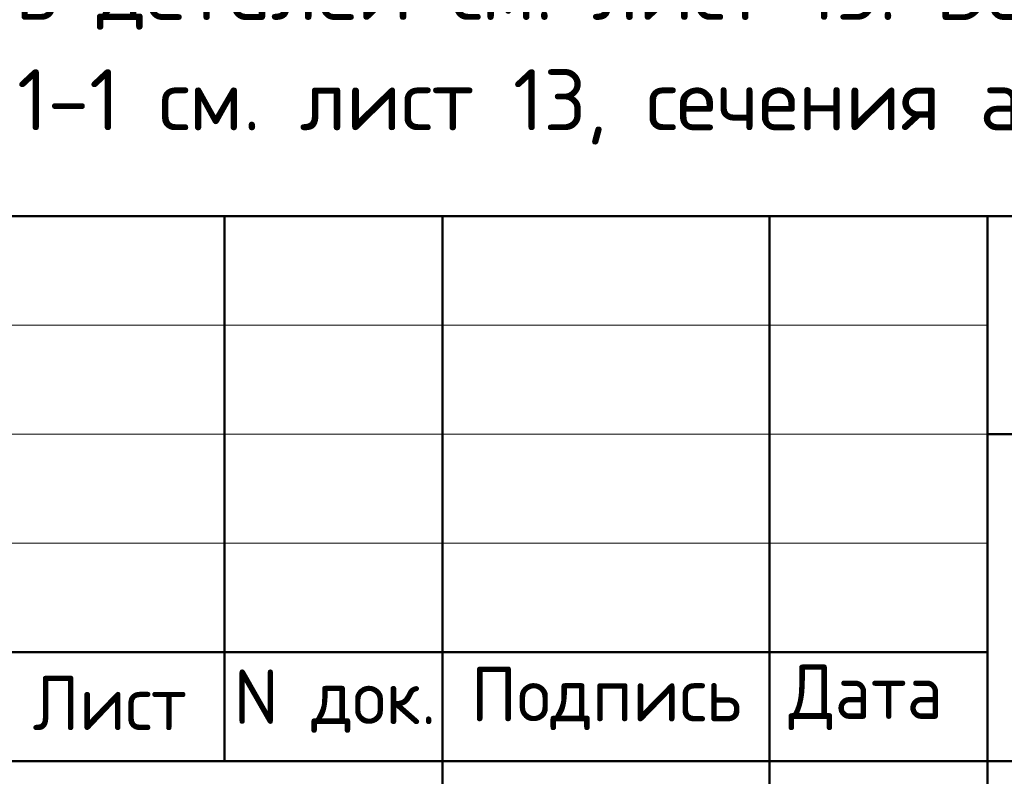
# Model space of a CAD drawing. Header units: millimetres. Extents: x 0 to 21005, y 0 to 14850.
# Tile 17 of 20: x 12530 to 14789, y 1715 to 3451. Entities that reach past the tile are written whole.
import ezdxf

# ---------------------------------------------------------------- set-up
doc = ezdxf.new("R2010")
doc.units = ezdxf.units.MM
doc.layers.add('Standard', color=7, linetype='Continuous', lineweight=25)
doc.styles.add('ISOCPEUR', font='txt')

msp = doc.modelspace()

# ---------------------------------------------------------------- linework, layer by layer
at = {"layer": 'Standard', "color": 7, "linetype": 'Continuous', "lineweight": 50, "transparency": 33554687}
for p, q in [((11500, 3000), (20750, 3000)), ((13000, 1750), (13000, 3000)), ((13500, 250), (13500, 3000)), ((14250, 250), (14250, 3000)), ((14750, 250), (14750, 3000)), ((14750, 2500), (20750, 2500)), ((11500, 2000), (14750, 2000)), ((11500, 2000), (14750, 2000)), ((11500, 1750), (14750, 1750)), ((11500, 1750), (14750, 1750)), ((14750, 1750), (20750, 1750))]:
    msp.add_line(p, q, dxfattribs=at)
at = {"layer": 'Standard', "color": 7, "linetype": 'Continuous', "lineweight": 13, "transparency": 33554687}
for p, q in [((11500, 2750), (14750, 2750)), ((11500, 2500), (14750, 2500)), ((11500, 2250), (14750, 2250))]:
    msp.add_line(p, q, dxfattribs=at)
at = {"layer": 'Standard', "color": 7, "linetype": 'Continuous', "lineweight": 25, "transparency": 33554687}
msp.add_lwpolyline([(20750, 3000), (11500, 3000), (11500, 250), (20750, 250), (20750, 3000)], dxfattribs=at)

# ---------------------------------------------------------------- texts
at = {"layer": 'Standard', "color": 7, "linetype": 'Continuous', "lineweight": 13, "transparency": 33554687, "insert": (11500, 4349.3), "char_height": 140, "width": 6589.45, "attachment_point": 1, "line_spacing_factor": 1.084337}
msp.add_mtext('\\A1;{\\fISOCPEUR|i0|b0;\\H139.999998;\\W1.000000;\\C7;1. По периметру площадки в стене выполнить шпонку}\\P{\\fISOCPEUR|i0|b0;\\H139.999998;\\W1.000000;\\C7;Арматуру установить на хим. анкер Hilti HIT-HY 200-A (или аналог) }\\P{\\fISOCPEUR|i0|b0;\\H139.999998;\\W1.000000;\\C7;2. Общие указания см. лист 1}\\P{\\fISOCPEUR|i0|b0;\\H139.999998;\\W1.000000;\\C7;3. Ведомость деталей см. лист 13. Ведомость расхода стали см. лист 1.1}\\P{\\fISOCPEUR|i0|b0;\\H139.999998;\\W1.000000;\\C7;4. Сечение 1-1 см. лист 13, сечения а-а...б-б см. лист 6}\\P', dxfattribs=at)
at = {"layer": 'Standard', "color": 7, "linetype": 'Continuous', "lineweight": 25, "transparency": 33554687, "char_height": 125, "attachment_point": 7, "style": 'ISOCPEUR'}
for s, insert, width in [('\\W0.94;Лист', (12559.6, 1821.4), 433.463), ('\\W0.96;Подпись', (13564.7, 1821.4), 672.14), ('\\W0.94;Дата', (14293.8, 1821.4), 483.868), ('\\W0.95;N док.', (13021.3, 1815.3), 534.063)]:
    msp.add_mtext(s, dxfattribs=dict(at, insert=insert, width=width))

doc.saveas('drawing.dxf')
